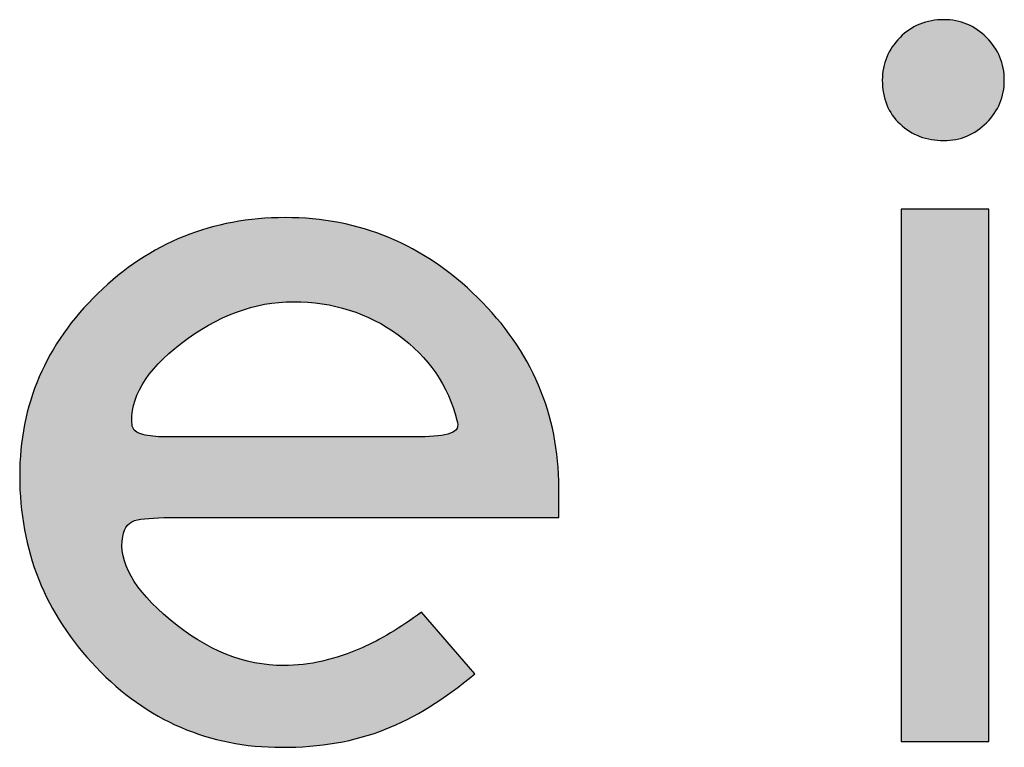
# Model space of a CAD drawing. Header units: millimetres. Extents: x -125 to 300, y 6 to 90.
# Tile 62 of 132: x 142.116 to 142.618, y 22.973 to 23.344. Entities that reach past the tile are written whole.
import ezdxf

# ---------------------------------------------------------------- set-up
doc = ezdxf.new("R2010")
doc.units = ezdxf.units.MM
doc.layers.get('0').update_dxf_attribs({"lineweight": 0})
doc.layers.add('Plano5', color=1, linetype='Continuous')

# ---------------------------------------------------------------- blocks, each defined once
blk = doc.blocks.new('JMULLER')
at = {"layer": 'Plano5', "linetype": 'Continuous', "lineweight": 0}
h = blk.add_hatch(color=7, dxfattribs=at)
h.dxf.hatch_style = 1
edge = h.paths.add_edge_path()
edge.add_spline(control_points=[(143.4175, -14.91103), (143.4175, -14.91103), (143.4175, -14.53528), (143.4175, -14.53528), (143.4175, -14.53528), (143.4175, -14.53528), (143.47945, -14.53528), (143.47945, -14.53528), (143.47945, -14.53528), (143.47945, -14.53528), (143.47945, -14.91103), (143.47945, -14.91103), (143.47945, -14.91103), (143.47945, -14.91103), (143.4175, -14.91103), (143.4175, -14.91103)], knot_values=[0, 0, 0, 0, 0.25, 0.25, 0.25, 0.2501, 0.5, 0.5, 0.5, 0.5001, 0.75, 0.75, 0.75, 0.7501, 1, 1, 1, 1], degree=3, periodic=0)
edge = h.paths.add_edge_path()
edge.add_spline(control_points=[(143.49033, -14.44407), (143.49033, -14.43235), (143.48614, -14.42231), (143.47778, -14.41394)], knot_values=[0.375, 0.375, 0.375, 0.375, 0.5, 0.5, 0.5, 0.5], degree=3, periodic=0)
edge.add_spline(control_points=[(143.47778, -14.41394), (143.46941, -14.40557), (143.45936, -14.40139), (143.44764, -14.40139)], knot_values=[0.25, 0.25, 0.25, 0.25, 0.375, 0.375, 0.375, 0.375], degree=3, periodic=0)
edge.add_spline(control_points=[(143.44764, -14.40139), (143.43537, -14.40139), (143.42503, -14.40557), (143.41667, -14.41394)], knot_values=[0.125, 0.125, 0.125, 0.125, 0.25, 0.25, 0.25, 0.25], degree=3, periodic=0)
edge.add_spline(control_points=[(143.41667, -14.41394), (143.4083, -14.42231), (143.40411, -14.43235), (143.40411, -14.44407)], knot_values=[0, 0, 0, 0, 0.125, 0.125, 0.125, 0.125], degree=3, periodic=0)
edge.add_spline(control_points=[(143.40411, -14.44407), (143.40411, -14.4569), (143.4083, -14.46722), (143.41667, -14.47503)], knot_values=[0.875, 0.875, 0.875, 0.875, 1, 1, 1, 1], degree=3, periodic=0)
edge.add_spline(control_points=[(143.41667, -14.47503), (143.42503, -14.48284), (143.43537, -14.48675), (143.44764, -14.48675)], knot_values=[0.75, 0.75, 0.75, 0.75, 0.875, 0.875, 0.875, 0.875], degree=3, periodic=0)
edge.add_spline(control_points=[(143.44764, -14.48675), (143.45936, -14.48675), (143.46941, -14.48256), (143.47778, -14.47419)], knot_values=[0.625, 0.625, 0.625, 0.625, 0.75, 0.75, 0.75, 0.75], degree=3, periodic=0)
edge.add_spline(control_points=[(143.47778, -14.47419), (143.48614, -14.46582), (143.49033, -14.45578), (143.49033, -14.44407)], knot_values=[0.5, 0.5, 0.5, 0.5, 0.625, 0.625, 0.625, 0.625], degree=3, periodic=0)
h = blk.add_hatch(color=7, dxfattribs=at)
h.dxf.hatch_style = 1
edge = h.paths.add_edge_path()
edge.add_spline(control_points=[(142.98221, -14.54114), (142.98221, -14.54114), (142.98221, -14.54114), (142.98221, -14.54114), (142.98221, -14.54114), (142.93087, -14.54114), (142.88678, -14.55899), (142.84995, -14.59469)], knot_values=[0.764706, 0.764706, 0.764706, 0.764706, 0.794119, 0.794119, 0.794119, 0.794219, 0.82353, 0.82353, 0.82353, 0.82353], degree=3, periodic=0)
edge.add_spline(control_points=[(142.84995, -14.59469), (142.84995, -14.5947), (142.84995, -14.5947), (142.84995, -14.5947), (142.84995, -14.5947), (142.81312, -14.63041), (142.7947, -14.67336), (142.7947, -14.72357)], knot_values=[0.705883, 0.705883, 0.705883, 0.705883, 0.735295, 0.735295, 0.735295, 0.735395, 0.764706, 0.764706, 0.764706, 0.764706], degree=3, periodic=0)
edge.add_spline(control_points=[(142.7947, -14.72357), (142.7947, -14.72357), (142.7947, -14.72358), (142.7947, -14.72358), (142.7947, -14.72358), (142.7947, -14.77602), (142.8127, -14.82106), (142.84869, -14.85872)], knot_values=[0.647059, 0.647059, 0.647059, 0.647059, 0.676471, 0.676471, 0.676471, 0.676571, 0.705883, 0.705883, 0.705883, 0.705883], degree=3, periodic=0)
edge.add_spline(control_points=[(142.84869, -14.85872), (142.84869, -14.85872), (142.84869, -14.85873), (142.84869, -14.85873), (142.84869, -14.85873), (142.88469, -14.89639), (142.92836, -14.91522), (142.9797, -14.91522)], knot_values=[0.588236, 0.588236, 0.588236, 0.588236, 0.617648, 0.617648, 0.617648, 0.617748, 0.647059, 0.647059, 0.647059, 0.647059], degree=3, periodic=0)
edge.add_spline(control_points=[(142.9797, -14.91522), (142.9797, -14.91522), (142.9797, -14.91522), (142.9797, -14.91522), (142.9797, -14.91522), (143.00705, -14.91522), (143.03133, -14.91103), (143.05253, -14.90267)], knot_values=[0.529412, 0.529412, 0.529412, 0.529412, 0.558824, 0.558824, 0.558824, 0.558924, 0.588236, 0.588236, 0.588236, 0.588236], degree=3, periodic=0)
edge.add_spline(control_points=[(143.05253, -14.90267), (143.05253, -14.90267), (143.05253, -14.90267), (143.05253, -14.90267), (143.05253, -14.90267), (143.07374, -14.8943), (143.09494, -14.88119), (143.11615, -14.86333)], knot_values=[0.470589, 0.470589, 0.470589, 0.470589, 0.500001, 0.500001, 0.500001, 0.500101, 0.529412, 0.529412, 0.529412, 0.529412], degree=3, periodic=0)
edge.add_spline(control_points=[(143.11615, -14.86333), (143.11615, -14.86333), (143.11615, -14.86333), (143.11615, -14.86333), (143.11615, -14.86333), (143.11615, -14.86333), (143.07848, -14.81982), (143.07848, -14.81982)], knot_values=[0.411765, 0.411765, 0.411765, 0.411765, 0.441177, 0.441177, 0.441177, 0.441277, 0.470589, 0.470589, 0.470589, 0.470589], degree=3, periodic=0)
edge.add_spline(control_points=[(143.07848, -14.81982), (143.07848, -14.81982), (143.07472, -14.8226), (143.07102, -14.82522), (143.06739, -14.82766)], knot_values=[0.397059, 0.397059, 0.397059, 0.397059, 0.404412, 0.411765, 0.411765, 0.411765, 0.411765], degree=3, periodic=0)
edge.add_spline(control_points=[(143.06739, -14.82766), (143.06014, -14.83254), (143.05316, -14.83672), (143.04647, -14.84021)], knot_values=[0.367647, 0.367647, 0.367647, 0.367647, 0.397059, 0.397059, 0.397059, 0.397059], degree=3, periodic=0)
edge.add_spline(control_points=[(143.04647, -14.84021), (143.04312, -14.84195), (143.03984, -14.84352), (143.03663, -14.84492), (143.03663, -14.84492), (143.01765, -14.85329), (142.99924, -14.85747), (142.98137, -14.85747)], knot_values=[0.294118, 0.294118, 0.294118, 0.294118, 0.308824, 0.308824, 0.308824, 0.308924, 0.367647, 0.367647, 0.367647, 0.367647], degree=3, periodic=0)
edge.add_spline(control_points=[(142.98137, -14.85747), (142.98137, -14.85747), (142.98137, -14.85747), (142.98137, -14.85747), (142.98137, -14.85747), (142.95347, -14.85747), (142.92668, -14.84673), (142.90102, -14.82526)], knot_values=[0.235295, 0.235295, 0.235295, 0.235295, 0.264707, 0.264707, 0.264707, 0.264807, 0.294118, 0.294118, 0.294118, 0.294118], degree=3, periodic=0)
edge.add_spline(control_points=[(142.90102, -14.82526), (142.90102, -14.82526), (142.90102, -14.82526), (142.90102, -14.82526), (142.90102, -14.82526), (142.87534, -14.80378), (142.86418, -14.78411), (142.86753, -14.76626)], knot_values=[0.176471, 0.176471, 0.176471, 0.176471, 0.205883, 0.205883, 0.205883, 0.205983, 0.235295, 0.235295, 0.235295, 0.235295], degree=3, periodic=0)
edge.add_spline(control_points=[(142.86753, -14.76626), (142.86753, -14.76626), (142.86753, -14.76626), (142.86753, -14.76626), (142.86753, -14.76626), (142.86865, -14.75956), (142.87213, -14.75566), (142.87799, -14.75454)], knot_values=[0.117648, 0.117648, 0.117648, 0.117648, 0.14706, 0.14706, 0.14706, 0.14716, 0.176471, 0.176471, 0.176471, 0.176471], degree=3, periodic=0)
edge.add_spline(control_points=[(142.87799, -14.75454), (142.87799, -14.75454), (142.87799, -14.75454), (142.87799, -14.75454), (142.87799, -14.75454), (142.87946, -14.75426), (142.88112, -14.75402), (142.88299, -14.75381)], knot_values=[0.102941, 0.102941, 0.102941, 0.102941, 0.110295, 0.110295, 0.110295, 0.110395, 0.117648, 0.117648, 0.117648, 0.117648], degree=3, periodic=0)
edge.add_spline(control_points=[(142.88299, -14.75381), (142.88673, -14.75339), (142.89128, -14.75311), (142.89665, -14.75297)], knot_values=[0.07353, 0.07353, 0.07353, 0.07353, 0.102941, 0.102941, 0.102941, 0.102941], degree=3, periodic=0)
edge.add_spline(control_points=[(142.89665, -14.75297), (142.89934, -14.7529), (142.90224, -14.75287), (142.90534, -14.75287), (142.90534, -14.75287), (142.90534, -14.75287), (143.17559, -14.75287), (143.17559, -14.75287)], knot_values=[0, 0, 0, 0, 0.014706, 0.014706, 0.014706, 0.014806, 0.07353, 0.07353, 0.07353, 0.07353], degree=3, periodic=0)
edge.add_spline(control_points=[(143.17559, -14.75287), (143.17559, -14.7484), (143.17559, -14.74143), (143.17559, -14.73195), (143.17559, -14.73195), (143.17559, -14.68006), (143.15647, -14.63529), (143.11824, -14.59763)], knot_values=[0.882354, 0.882354, 0.882354, 0.882354, 0.941177, 0.941177, 0.941177, 0.941277, 1, 1, 1, 1], degree=3, periodic=0)
edge.add_spline(control_points=[(143.11824, -14.59763), (143.11824, -14.59763), (143.11824, -14.59763), (143.11824, -14.59763), (143.11824, -14.59763), (143.08001, -14.55997), (143.03467, -14.54114), (142.98221, -14.54114)], knot_values=[0.82353, 0.82353, 0.82353, 0.82353, 0.852942, 0.852942, 0.852942, 0.853042, 0.882354, 0.882354, 0.882354, 0.882354], degree=3, periodic=0)
edge = h.paths.add_edge_path(flags=16)
edge.add_spline(control_points=[(142.90897, -14.62985), (142.90897, -14.62985), (142.90897, -14.62985), (142.90897, -14.62985), (142.90897, -14.62985), (142.93436, -14.61032), (142.96072, -14.60056), (142.98807, -14.60056)], knot_values=[0.181819, 0.181819, 0.181819, 0.181819, 0.227274, 0.227274, 0.227274, 0.227374, 0.272728, 0.272728, 0.272728, 0.272728], degree=3, periodic=0)
edge.add_spline(control_points=[(142.98807, -14.60056), (142.98807, -14.60056), (142.98807, -14.60056), (142.98807, -14.60056), (142.98807, -14.60056), (143.01597, -14.60056), (143.04067, -14.60837), (143.06215, -14.62399)], knot_values=[0.09091, 0.09091, 0.09091, 0.09091, 0.136365, 0.136365, 0.136365, 0.136465, 0.181819, 0.181819, 0.181819, 0.181819], degree=3, periodic=0)
edge.add_spline(control_points=[(143.06215, -14.62399), (143.06215, -14.62399), (143.06215, -14.62399), (143.06215, -14.62399), (143.06215, -14.62399), (143.08364, -14.63961), (143.09746, -14.6597), (143.1036, -14.68424)], knot_values=[0, 0, 0, 0, 0.045455, 0.045455, 0.045455, 0.045555, 0.09091, 0.09091, 0.09091, 0.09091], degree=3, periodic=0)
edge.add_spline(control_points=[(143.1036, -14.68424), (143.10527, -14.68871), (143.10374, -14.69178), (143.09899, -14.69345), (143.09899, -14.69345), (143.0984, -14.69365), (143.09777, -14.69385), (143.0971, -14.69403)], knot_values=[0.897727, 0.897727, 0.897727, 0.897727, 0.988636, 0.988636, 0.988636, 0.988736, 1, 1, 1, 1], degree=3, periodic=0)
edge.add_spline(control_points=[(143.0971, -14.69403), (143.09576, -14.6944), (143.09428, -14.69471), (143.09265, -14.69497)], knot_values=[0.875, 0.875, 0.875, 0.875, 0.897727, 0.897727, 0.897727, 0.897727], degree=3, periodic=0)
edge.add_spline(control_points=[(143.09265, -14.69497), (143.0902, -14.69537), (143.08743, -14.69564), (143.08431, -14.6958)], knot_values=[0.84091, 0.84091, 0.84091, 0.84091, 0.875, 0.875, 0.875, 0.875], degree=3, periodic=0)
edge.add_spline(control_points=[(143.08431, -14.6958), (143.08224, -14.6959), (143.08001, -14.69596), (143.07764, -14.69596), (143.07764, -14.69596), (143.07597, -14.69596), (143.07395, -14.69596), (143.07158, -14.69596)], knot_values=[0.772727, 0.772727, 0.772727, 0.772727, 0.795455, 0.795455, 0.795455, 0.795555, 0.84091, 0.84091, 0.84091, 0.84091], degree=3, periodic=0)
edge.add_spline(control_points=[(143.07158, -14.69596), (143.06921, -14.69596), (143.06649, -14.69596), (143.06342, -14.69596), (143.06342, -14.69596), (143.06342, -14.69596), (142.90771, -14.69596), (142.90771, -14.69596), (142.90771, -14.69596)], knot_values=[0.636364, 0.636364, 0.636364, 0.636364, 0.681818, 0.681818, 0.681818, 0.681918, 0.727273, 0.772727, 0.772727, 0.772727, 0.772727], degree=3, periodic=0)
edge.add_spline(control_points=[(142.90771, -14.69596), (142.9066, -14.69596), (142.90513, -14.69596), (142.90332, -14.69596)], knot_values=[0.590909, 0.590909, 0.590909, 0.590909, 0.636364, 0.636364, 0.636364, 0.636364], degree=3, periodic=0)
edge.add_spline(control_points=[(142.90332, -14.69596), (142.9015, -14.69596), (142.89934, -14.69596), (142.89683, -14.69596), (142.89683, -14.69596), (142.89543, -14.69596), (142.89407, -14.69592), (142.89275, -14.69585)], knot_values=[0.522727, 0.522727, 0.522727, 0.522727, 0.568181, 0.568181, 0.568181, 0.568281, 0.590909, 0.590909, 0.590909, 0.590909], degree=3, periodic=0)
edge.add_spline(control_points=[(142.89275, -14.69585), (142.89009, -14.69571), (142.88758, -14.69543), (142.88521, -14.69501)], knot_values=[0.477273, 0.477273, 0.477273, 0.477273, 0.522727, 0.522727, 0.522727, 0.522727], degree=3, periodic=0)
edge.add_spline(control_points=[(142.88521, -14.69501), (142.88403, -14.69481), (142.88288, -14.69456), (142.88176, -14.69429), (142.88176, -14.69429), (142.8812, -14.69415), (142.88067, -14.69399), (142.88018, -14.69383)], knot_values=[0.443181, 0.443181, 0.443181, 0.443181, 0.465909, 0.465909, 0.465909, 0.466009, 0.477273, 0.477273, 0.477273, 0.477273], degree=3, periodic=0)
edge.add_spline(control_points=[(142.87702, -14.69234), (142.87668, -14.69211), (142.87636, -14.69186), (142.87608, -14.69161)], knot_values=[0.403409, 0.403409, 0.403409, 0.403409, 0.414773, 0.414773, 0.414773, 0.414773], degree=3, periodic=0)
edge.add_spline(control_points=[(142.87436, -14.68894), (142.87431, -14.68877), (142.87427, -14.6886), (142.87423, -14.68843), (142.87423, -14.68843), (142.87199, -14.6689), (142.88357, -14.64938), (142.90897, -14.62985)], knot_values=[0.272728, 0.272728, 0.272728, 0.272728, 0.278411, 0.278411, 0.278411, 0.278511, 0.369319, 0.369319, 0.369319, 0.369319], degree=3, periodic=0)
at = {"layer": 'Plano5', "color": 7}
for points, knots in [([(143.40411, -14.44407), (143.40411, -14.43235), (143.4083, -14.42231), (143.41667, -14.41394), (143.41667, -14.41394), (143.42503, -14.40557), (143.43537, -14.40139), (143.44764, -14.40139), (143.44764, -14.40139), (143.45936, -14.40139), (143.46941, -14.40557), (143.47778, -14.41394), (143.47778, -14.41394), (143.48614, -14.42231), (143.49033, -14.43235), (143.49033, -14.44407), (143.49033, -14.44407), (143.49033, -14.45578), (143.48614, -14.46582), (143.47778, -14.47419), (143.47778, -14.47419), (143.46941, -14.48256), (143.45936, -14.48675), (143.44764, -14.48675), (143.44764, -14.48675), (143.43537, -14.48675), (143.42503, -14.48284), (143.41667, -14.47503), (143.41667, -14.47503), (143.4083, -14.46722), (143.40411, -14.4569), (143.40411, -14.44407)], [0, 0, 0, 0, 0.125, 0.125, 0.125, 0.125, 0.25, 0.25, 0.25, 0.25, 0.375, 0.375, 0.375, 0.375, 0.5, 0.5, 0.5, 0.5, 0.625, 0.625, 0.625, 0.625, 0.75, 0.75, 0.75, 0.75, 0.875, 0.875, 0.875, 0.875, 1, 1, 1, 1]), ([(143.4175, -14.91103), (143.4175, -14.91103), (143.4175, -14.53528), (143.4175, -14.53528), (143.4175, -14.53528), (143.4175, -14.53528), (143.47945, -14.53528), (143.47945, -14.53528), (143.47945, -14.53528), (143.47945, -14.53528), (143.47945, -14.91103), (143.47945, -14.91103), (143.47945, -14.91103), (143.47945, -14.91103), (143.4175, -14.91103), (143.4175, -14.91103)], [0, 0, 0, 0, 0.25, 0.25, 0.25, 0.25, 0.5, 0.5, 0.5, 0.5, 0.75, 0.75, 0.75, 0.75, 1, 1, 1, 1]), ([(143.17559, -14.75287), (143.17559, -14.75287), (142.90534, -14.75287), (142.90534, -14.75287), (142.90534, -14.75287), (142.89292, -14.75287), (142.88385, -14.75343), (142.87799, -14.75454), (142.87799, -14.75454), (142.87213, -14.75566), (142.86865, -14.75956), (142.86753, -14.76626), (142.86753, -14.76626), (142.86418, -14.78411), (142.87534, -14.80378), (142.90102, -14.82526), (142.90102, -14.82526), (142.92668, -14.84673), (142.95347, -14.85747), (142.98137, -14.85747), (142.98137, -14.85747), (142.99924, -14.85747), (143.01765, -14.85329), (143.03663, -14.84492), (143.03663, -14.84492), (143.04946, -14.83934), (143.06342, -14.83097), (143.07848, -14.81982), (143.07848, -14.81982), (143.07848, -14.81982), (143.11615, -14.86333), (143.11615, -14.86333), (143.11615, -14.86333), (143.09494, -14.88119), (143.07374, -14.8943), (143.05253, -14.90267), (143.05253, -14.90267), (143.03133, -14.91103), (143.00705, -14.91522), (142.9797, -14.91522), (142.9797, -14.91522), (142.92836, -14.91522), (142.88469, -14.89639), (142.84869, -14.85873), (142.84869, -14.85873), (142.8127, -14.82107), (142.7947, -14.77602), (142.7947, -14.72358), (142.7947, -14.72358), (142.7947, -14.67337), (142.81312, -14.63041), (142.84995, -14.5947), (142.84995, -14.5947), (142.88678, -14.55899), (142.93087, -14.54114), (142.98221, -14.54114), (142.98221, -14.54114), (143.03467, -14.54114), (143.08001, -14.55997), (143.11824, -14.59763), (143.11824, -14.59763), (143.15647, -14.63529), (143.17559, -14.68006), (143.17559, -14.73195), (143.17559, -14.73195), (143.17559, -14.74143), (143.17559, -14.7484), (143.17559, -14.75287)], [0, 0, 0, 0, 0.058824, 0.058824, 0.058824, 0.058824, 0.117647, 0.117647, 0.117647, 0.117647, 0.176471, 0.176471, 0.176471, 0.176471, 0.235294, 0.235294, 0.235294, 0.235294, 0.294118, 0.294118, 0.294118, 0.294118, 0.352941, 0.352941, 0.352941, 0.352941, 0.411765, 0.411765, 0.411765, 0.411765, 0.470588, 0.470588, 0.470588, 0.470588, 0.529412, 0.529412, 0.529412, 0.529412, 0.588235, 0.588235, 0.588235, 0.588235, 0.647059, 0.647059, 0.647059, 0.647059, 0.705882, 0.705882, 0.705882, 0.705882, 0.764706, 0.764706, 0.764706, 0.764706, 0.823529, 0.823529, 0.823529, 0.823529, 0.882353, 0.882353, 0.882353, 0.882353, 0.941176, 0.941176, 0.941176, 0.941176, 1, 1, 1, 1]), ([(143.1036, -14.68424), (143.09746, -14.6597), (143.08364, -14.63961), (143.06215, -14.62399), (143.06215, -14.62399), (143.04067, -14.60837), (143.01597, -14.60056), (142.98807, -14.60056), (142.98807, -14.60056), (142.96072, -14.60056), (142.93436, -14.61032), (142.90897, -14.62985), (142.90897, -14.62985), (142.88357, -14.64938), (142.87199, -14.6689), (142.87423, -14.68843), (142.87423, -14.68843), (142.87478, -14.69122), (142.87729, -14.69317), (142.88176, -14.69429), (142.88176, -14.69429), (142.88622, -14.6954), (142.89124, -14.69596), (142.89683, -14.69596), (142.89683, -14.69596), (142.90185, -14.69596), (142.90548, -14.69596), (142.90771, -14.69596), (142.90771, -14.69596), (142.90771, -14.69596), (143.06342, -14.69596), (143.06342, -14.69596), (143.06342, -14.69596), (143.06955, -14.69596), (143.0743, -14.69596), (143.07764, -14.69596), (143.07764, -14.69596), (143.08713, -14.69596), (143.09424, -14.69512), (143.09899, -14.69345), (143.09899, -14.69345), (143.10374, -14.69178), (143.10527, -14.68871), (143.1036, -14.68424)], [0, 0, 0, 0, 0.090909, 0.090909, 0.090909, 0.090909, 0.181818, 0.181818, 0.181818, 0.181818, 0.272727, 0.272727, 0.272727, 0.272727, 0.363636, 0.363636, 0.363636, 0.363636, 0.454545, 0.454545, 0.454545, 0.454545, 0.545455, 0.545455, 0.545455, 0.545455, 0.636364, 0.636364, 0.636364, 0.636364, 0.727273, 0.727273, 0.727273, 0.727273, 0.818182, 0.818182, 0.818182, 0.818182, 0.909091, 0.909091, 0.909091, 0.909091, 1, 1, 1, 1])]:
    blk.add_open_spline(points, degree=3, knots=knots, dxfattribs=at)

msp = doc.modelspace()

# ---------------------------------------------------------------- block references
at = {"color": 0, "xscale": 0.7218114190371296, "yscale": 0.7218114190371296, "zscale": 0.7218114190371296}
msp.add_blockref('JMULLER', (39.04536, 33.73873), dxfattribs=at)
msp.add_blockref('JMULLER', (39.04536, 33.73873), dxfattribs=at)

doc.saveas('drawing.dxf')
